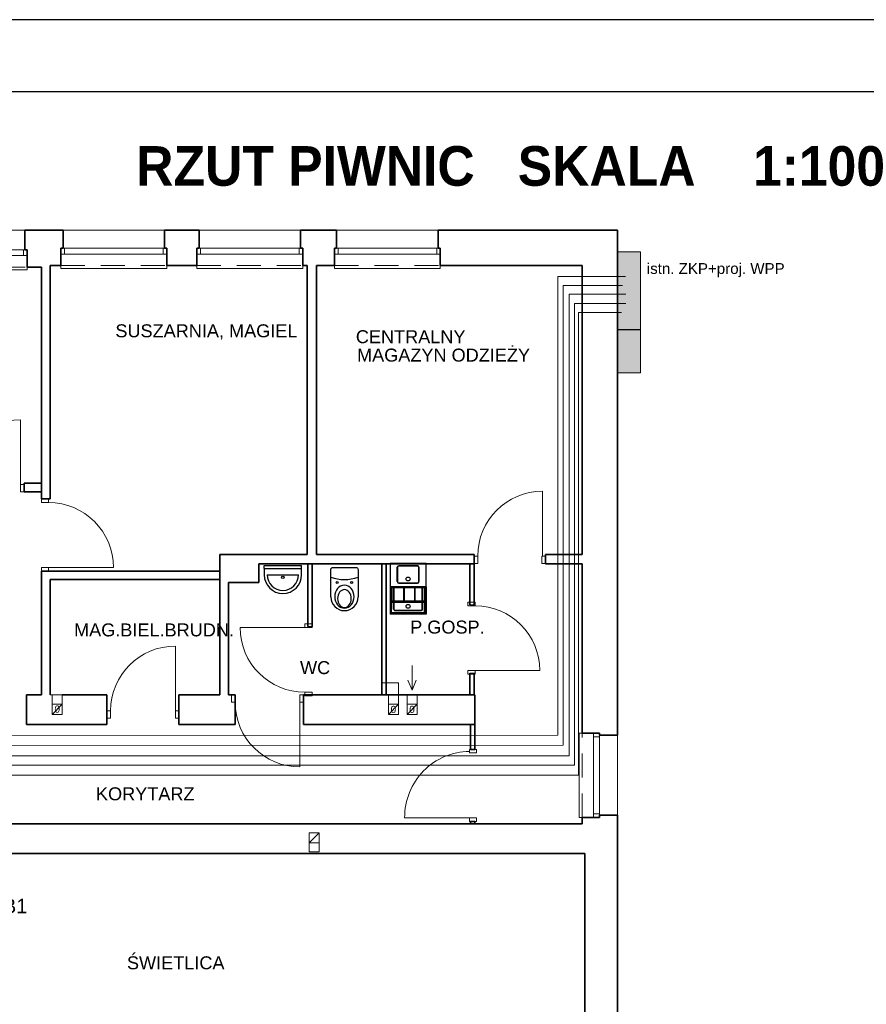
# Model space of a CAD drawing. Header units: millimetres. Extents: x -1249 to 11358, y -460 to 20182.
# Tile 32 of 37: x 5960 to 7136, y 15992 to 17359. Entities that reach past the tile are written whole.
import ezdxf
from ezdxf.enums import TextEntityAlignment as Align

# ---------------------------------------------------------------- set-up
doc = ezdxf.new("R2010")
doc.units = ezdxf.units.MM
doc.linetypes.add('DGN Style 2', pattern=[55.531736, 33.319042, -22.212694])
for name, color, linetype, lineweight in [('dzrwi', 6, 'Continuous', 0), ('inwentaryzacja', 7, 'Continuous', 35), ('kominy', 1, 'Continuous', 0), ('KONTURY', 92, 'Continuous', 30), ('OKNA', 3, 'Continuous', 20), ('opis pom', 64, 'Continuous', 13), ('ROZDZIELNICe', 5, 'Continuous', 18), ('ściana proj. - dział', 255, 'Continuous', 35)]:
    doc.layers.add(name, color=color, linetype=linetype, lineweight=lineweight)
doc.layers.add('i_eE', color=5, linetype='Continuous')
doc.layers.add('opisy', color=7, linetype='Continuous')
doc.styles.add('ARIAL', font='arial.ttf')
doc.styles.add('jagoda-100', font='arial.ttf', dxfattribs={"height": 18})
doc.styles.get("Standard").update_dxf_attribs({"font": 'ARIAL.TTF'})
doc.styles.add('Style-SWISSLT_1250', font='SWISSLT_1250.shx')

# ---------------------------------------------------------------- blocks, each defined once
blk = doc.blocks.new('*U137')
at = {"layer": 'OKNA', "linetype": 'Continuous'}
for p, q in [((-69, 26), (72, 26)), ((75, 1), (-72, 1)), ((-67, -7), (-67, 1)), ((70, -7), (70, 1)), ((75, -7), (-72, -7)), ((-72, -27), (-72, -23)), ((-72, -27), (75, -27)), ((75, -27), (75, -23))]:
    blk.add_line(p, q, dxfattribs=at)
at = {"layer": 'OKNA', "linetype": 'DGN Style 2'}
blk.add_line((-72, -23), (75, -23), dxfattribs=at)
blk = doc.blocks.new('*U138')
at = {"layer": 'OKNA', "linetype": 'Continuous'}
for p, q in [((-69, 28), (72, 28)), ((75, 1), (-72, 1)), ((-67, -7), (-67, 1)), ((70, -7), (70, 1)), ((75, -7), (-72, -7)), ((-72, -27), (-72, -23)), ((-72, -27), (75, -27)), ((75, -27), (75, -23))]:
    blk.add_line(p, q, dxfattribs=at)
at = {"layer": 'OKNA', "linetype": 'DGN Style 2'}
blk.add_line((-72, -23), (75, -23), dxfattribs=at)
blk = doc.blocks.new('*U139')
at = {"layer": 'OKNA', "linetype": 'Continuous'}
for p, q in [((-39, 26), (72, 26)), ((75, 1), (-42, 1)), ((-37, -7), (-37, 1)), ((70, -7), (70, 1)), ((75, -7), (-42, -7)), ((-42, -27), (-42, -23)), ((-42, -27), (75, -27)), ((75, -27), (75, -23))]:
    blk.add_line(p, q, dxfattribs=at)
at = {"layer": 'OKNA', "linetype": 'DGN Style 2'}
blk.add_line((-42, -23), (75, -23), dxfattribs=at)
blk = doc.blocks.new('*U141')
at = {"layer": 'kominy', "linetype": 'Continuous'}
for q in [(-5.8, 3.2), (0, -17.3), (5.8, 3.2)]:
    blk.add_line((0, 17.3), q, dxfattribs=at)

msp = doc.modelspace()

# ---------------------------------------------------------------- hatches: boundary and pattern name
at = {"layer": 'ROZDZIELNICe', "transparency": 33554687}
h = msp.add_hatch(color=256, dxfattribs=at)
h.dxf.hatch_style = 1
h.paths.add_polyline_path([(6790.125, 16928.849), (6822.303, 16928.849), (6822.303, 17036.417), (6790.125, 17036.417)])
h = msp.add_hatch(color=256, dxfattribs=at)
h.dxf.hatch_style = 1
h.paths.add_polyline_path([(6790.125, 16868.417), (6822.303, 16868.417), (6822.303, 16928.417), (6790.125, 16928.417)])

# ---------------------------------------------------------------- linework, layer by layer
at = {"ltscale": 2}
for p, q in [((6299.55, 16601.099), (6351.39, 16601.099)), ((6299.55, 16596.758), (6299.55, 16601.099)), ((6299.55, 16596.758), (6351.39, 16596.758)), ((6299.55, 16596.758), (6299.55, 16588.118)), ((6351.39, 16596.758), (6351.39, 16601.099)), ((6351.39, 16588.118), (6351.39, 16601.099)), ((6524.359, 16603.617), (6474.359, 16603.617)), ((6474.359, 16603.617), (6474.359, 16603.417)), ((6474.359, 16603.417), (6524.359, 16603.417)), ((6474.359, 16603.417), (6474.359, 16571.617)), ((6484.359, 16578.617), (6484.359, 16598.617)), ((6484.359, 16598.617), (6484.359, 16578.617)), ((6484.559, 16598.617), (6484.559, 16578.617)), ((6486.359, 16600.617), (6512.359, 16600.617)), ((6512.359, 16600.617), (6486.359, 16600.617)), ((6512.359, 16600.417), (6486.359, 16600.417)), ((6514.159, 16578.617), (6514.159, 16598.617)), ((6514.359, 16598.617), (6514.359, 16578.617)), ((6514.359, 16578.617), (6514.359, 16598.617)), ((6524.359, 16603.617), (6524.359, 16603.417)), ((6524.359, 16571.617), (6524.359, 16603.417)), ((6303.87, 16588.118), (6347.07, 16588.118)), ((6524.359, 16571.617), (6474.359, 16571.617)), ((6474.359, 16571.617), (6474.359, 16533.617)), ((6475.359, 16535.324), (6475.359, 16571.617)), ((6476.359, 16536.324), (6476.359, 16571.617)), ((6476.859, 16571.617), (6476.859, 16570.117)), ((6521.859, 16570.117), (6476.859, 16570.117)), ((6478.097, 16570.117), (6478.097, 16551.617)), ((6478.897, 16570.117), (6478.897, 16551.617)), ((6479.359, 16551.617), (6479.359, 16570.117)), ((6479.359, 16570.117), (6479.359, 16551.617)), ((6479.559, 16570.117), (6479.559, 16551.617)), ((6486.359, 16576.817), (6512.359, 16576.817)), ((6512.359, 16576.617), (6486.359, 16576.617)), ((6486.359, 16576.617), (6512.359, 16576.617)), ((6493.097, 16570.117), (6493.097, 16551.617)), ((6493.897, 16570.117), (6493.897, 16551.617)), ((6508.097, 16570.117), (6508.097, 16551.617)), ((6508.897, 16570.117), (6508.897, 16551.617)), ((6519.159, 16551.617), (6519.159, 16570.117)), ((6519.359, 16551.617), (6519.359, 16570.117)), ((6519.359, 16551.617), (6519.359, 16570.117)), ((6521.859, 16570.117), (6521.859, 16571.617)), ((6522.359, 16536.324), (6522.359, 16571.617)), ((6523.359, 16535.324), (6523.359, 16571.617)), ((6524.359, 16571.617), (6524.359, 16533.617)), ((6476.859, 16551.617), (6476.859, 16549.617)), ((6521.859, 16551.617), (6476.859, 16551.617)), ((6521.859, 16549.617), (6476.859, 16549.617)), ((6479.359, 16540.617), (6479.359, 16549.617)), ((6479.359, 16549.617), (6479.359, 16540.617)), ((6479.559, 16549.617), (6479.559, 16540.617)), ((6481.359, 16538.817), (6517.359, 16538.817)), ((6517.359, 16538.617), (6481.359, 16538.617)), ((6481.359, 16538.617), (6517.359, 16538.617)), ((6519.159, 16540.617), (6519.159, 16549.617)), ((6519.359, 16540.617), (6519.359, 16549.617)), ((6519.359, 16540.617), (6519.359, 16549.617)), ((6521.859, 16549.617), (6521.859, 16551.617)), ((6524.359, 16533.617), (6474.359, 16533.617)), ((6476.066, 16534.617), (6522.652, 16534.617)), ((6477.066, 16535.617), (6521.652, 16535.617))]:
    msp.add_line(p, q, dxfattribs=at)
msp.add_lwpolyline([(6790.125, 17036.417), (6790.125, 16928.417)])
msp.add_lwpolyline([(6391.938, 16557.364), (6391.938, 16595.364, -0.41421356), (6394.938, 16598.364), (6426.938, 16598.364, -0.41421356), (6429.938, 16595.364), (6429.938, 16557.364)], format="xyb", dxfattribs=at)
for centre, radius in [((6325.47, 16584.641), 1.808), ((6400.938, 16577.364), 1.449), ((6420.938, 16577.364), 1.449)]:
    msp.add_circle(centre, radius, dxfattribs=at)
for centre, radius, start, end in [((6325.47, 16588.118), 25.92, 180, 0), ((6325.47, 16588.118), 21.6, 180, 0), ((6410.938, 16636.358), 54.824, 249.722814, 290.277186), ((6410.938, 16557.364), 19, 180, 0)]:
    msp.add_arc(centre, radius, start, end, dxfattribs=at)
for centre, major_axis, ratio, start_param, end_param in [((6486.359, 16598.617), (-1.414, 1.414), 1, -0.78539816, 0.78539816), ((6486.359, 16598.617), (-1.414, 1.414), 1, -0.78539816, 0.78539816), ((6486.359, 16598.617), (1.273, 1.273), 1, 0.78539816, 2.35619449), ((6512.359, 16598.617), (1.414, 1.414), 1, 5.49778714, 7.06858347), ((6512.359, 16598.617), (1.414, 1.414), 1, 5.49778714, 7.06858347), ((6512.359, 16598.617), (1.273, 1.273), 1, 5.49778714, 7.06858347), ((6499.359, 16582.317), (1.909, 1.909), 1, 5.49778714, 11.78097245), ((6486.359, 16578.617), (-1.414, 1.414), 1, 0.78539816, 2.35619449), ((6486.359, 16578.617), (-1.414, 1.414), 1, 0.78539816, 2.35619449), ((6486.359, 16578.617), (-1.273, 1.273), 1, 0.78539816, 2.35619449), ((6512.359, 16578.617), (-1.414, 1.414), 1, 2.35619449, 3.92699082), ((6512.359, 16578.617), (-1.414, 1.414), 1, 2.35619449, 3.92699082), ((6512.359, 16578.617), (-1.273, 1.273), 1, 2.35619449, 3.92699082), ((6481.359, 16540.617), (-1.414, 1.414), 1, 0.78539816, 2.35619449), ((6481.359, 16540.617), (-1.414, 1.414), 1, 0.78539816, 2.35619449), ((6481.359, 16540.617), (-1.273, 1.273), 1, 0.78539816, 2.35619449), ((6499.359, 16544.317), (1.909, 1.909), 1, 5.49778714, 11.78097245), ((6517.359, 16540.617), (-1.414, 1.414), 1, 2.35619449, 3.92699082), ((6517.359, 16540.617), (-1.414, 1.414), 1, 2.35619449, 3.92699082), ((6517.359, 16540.617), (-1.273, 1.273), 1, 2.35619449, 3.92699082), ((6476.773, 16536.031), (1.225, 1.225), 0.57735027, 2.61799388, 3.66519143), ((6477.773, 16537.031), (1.225, 1.225), 0.57735027, 2.61799388, 3.66519143), ((6520.945, 16537.031), (-1.225, 1.225), 0.57735027, 2.61799388, 3.66519143), ((6521.945, 16536.031), (-1.225, 1.225), 0.57735027, 2.61799388, 3.66519143)]:
    msp.add_ellipse(centre, major_axis=major_axis, ratio=ratio, start_param=start_param, end_param=end_param, dxfattribs=at)
at = {"ltscale": 2, "extrusion": (0, 0, -1)}
for centre, major_axis, ratio in [((6410.938, 16557.788), (0, -15.94), 0.84303386), ((6410.938, 16555.051), (0, -12.457), 0.76034817)]:
    msp.add_ellipse(centre, major_axis=major_axis, ratio=ratio, dxfattribs=at)
at = {"layer": 'dzrwi'}
for p, q in [((5961.125, 16713.417), (5961.125, 16803.417)), ((6686.125, 16614.03), (6686.125, 16704.03)), ((6000.125, 16598.417), (6090.125, 16598.417)), ((6592.125, 16546.417), (6585.125, 16546.417)), ((6356.125, 16515.073), (6266.125, 16515.073)), ((6360.125, 16516.417), (6366.125, 16516.417)), ((6176.221, 16399.27), (6176.221, 16489.27)), ((6592.125, 16451.417), (6585.125, 16451.417)), ((6592.479, 16455.14), (6682.479, 16455.14)), ((6486.125, 16438.119), (6462.827, 16438.119)), ((6486.125, 16421.417), (6486.125, 16438.119)), ((6002.125, 16421.417), (6005.125, 16421.417)), ((6498.125, 16421.417), (6486.125, 16421.417)), ((6498.125, 16421.417), (6486.125, 16421.417)), ((6349.203, 16411.417), (6349.203, 16321.417)), ((6584.543, 16250.812), (6494.543, 16250.812))]:
    msp.add_line(p, q, dxfattribs=at)
at = {"layer": 'dzrwi', "linetype": 'Continuous'}
for p, q in [((6005.125, 16394.417), (6019.125, 16408.417)), ((6472.125, 16394.417), (6486.125, 16408.417)), ((6498.125, 16394.417), (6512.125, 16408.417)), ((6361.832, 16215.917), (6375.832, 16229.917))]:
    msp.add_line(p, q, dxfattribs=at)
at = {"layer": 'dzrwi', "flags": 128}
for points in [[(5966.125, 16703.417), (5961.125, 16703.417), (5961.125, 16713.417), (5966.125, 16713.417)], [(5990.125, 16688.417), (5990.125, 16693.417), (6000.125, 16693.417), (6000.125, 16688.417)], [(6596.125, 16604.03), (6591.125, 16604.03), (6591.125, 16614.03), (6596.125, 16614.03)], [(6690.125, 16604.03), (6685.125, 16604.03), (6685.125, 16614.03), (6690.125, 16614.03)], [(5990.125, 16593.417), (5990.125, 16598.417), (6000.125, 16598.417), (6000.125, 16593.417)], [(6582.479, 16545.14), (6582.479, 16550.14), (6592.479, 16550.14), (6592.479, 16545.14)], [(6366.125, 16520.073), (6366.125, 16515.073), (6356.125, 16515.073), (6356.125, 16520.073)], [(6582.479, 16450.14), (6582.479, 16455.14), (6592.479, 16455.14), (6592.479, 16450.14)], [(6366.125, 16425.073), (6366.125, 16420.073), (6356.125, 16420.073), (6356.125, 16425.073)], [(6086.221, 16389.27), (6081.221, 16389.27), (6081.221, 16399.27), (6086.221, 16399.27)], [(6181.221, 16389.27), (6176.221, 16389.27), (6176.221, 16399.27), (6181.221, 16399.27)], [(6594.543, 16340.812), (6594.543, 16345.812), (6584.543, 16345.812), (6584.543, 16340.812)], [(6594.543, 16245.812), (6594.543, 16250.812), (6584.543, 16250.812), (6584.543, 16245.812)]]:
    msp.add_lwpolyline(points, close=True, dxfattribs=at)
at = {"layer": 'dzrwi', "linetype": 'Continuous', "flags": 128}
for points in [[(6005.125, 16408.417), (6005.125, 16421.417), (6019.125, 16421.417), (6019.125, 16408.417)], [(6472.125, 16408.417), (6472.125, 16421.417), (6486.125, 16421.417), (6486.125, 16408.417)], [(6498.125, 16408.417), (6498.125, 16421.417), (6512.125, 16421.417), (6512.125, 16408.417)], [(6361.832, 16215.917), (6361.832, 16203.417), (6375.832, 16203.417), (6375.832, 16215.917)]]:
    msp.add_lwpolyline(points, dxfattribs=at)
at = {"layer": 'dzrwi'}
for points in [[(6259.203, 16421.417), (6254.203, 16421.417), (6254.203, 16411.417), (6259.203, 16411.417)], [(6354.203, 16421.417), (6349.203, 16421.417), (6349.203, 16411.417), (6354.203, 16411.417)]]:
    msp.add_lwpolyline(points, close=True, dxfattribs=at)
at = {"layer": 'dzrwi', "linetype": 'Continuous', "flags": 128}
for points in [[(6005.125, 16408.417), (6019.125, 16408.417), (6019.125, 16394.417), (6005.125, 16394.417)], [(6472.125, 16408.417), (6486.125, 16408.417), (6486.125, 16394.417), (6472.125, 16394.417)], [(6498.125, 16408.417), (6512.125, 16408.417), (6512.125, 16394.417), (6498.125, 16394.417)], [(6498.125, 16408.417), (6512.125, 16408.417), (6512.125, 16394.417), (6498.125, 16394.417)], [(6361.832, 16229.917), (6375.832, 16229.917), (6375.832, 16215.917), (6361.832, 16215.917)]]:
    msp.add_lwpolyline(points, close=True, dxfattribs=at)
at = {"layer": 'dzrwi'}
for centre, start, end in [((5961.125, 16713.417), 90, 180), ((6686.125, 16614.03), 90, 180), ((6000.125, 16598.417), 0, 90), ((6592.479, 16455.14), 0, 90), ((6356.125, 16515.073), 180, 270), ((6176.221, 16399.27), 90, 180), ((6349.203, 16411.417), 180, 270)]:
    msp.add_arc(centre, 90, start, end, dxfattribs=at)
at = {"layer": 'dzrwi', "extrusion": (0, 0, -1)}
msp.add_ellipse((6584.543, 16250.812), major_axis=(0, 92), ratio=0.97826087, start_param=4.71238898, end_param=6.28318531, dxfattribs=at)
at = {"layer": 'i_eE', "lineweight": 18}
for points in [[(6801.243, 17002.26), (6707.337, 17002.26), (6707.337, 16365.314), (5528.965, 16364.982), (5528.965, 17004.246), (5280.27, 17004.246)], [(5280.496, 16984.559), (5518.892, 16984.559), (5518.892, 16351.379), (6714.677, 16351.732), (6714.677, 16989.932), (6797.182, 16989.932)], [(6801.634, 16977.603), (6723.252, 16977.603), (6723.252, 16337.012), (5507.822, 16337.012), (5507.822, 16966.401), (5280.496, 16966.401)], [(6801.634, 16964.714), (6730.7, 16964.714), (6730.7, 16323.7), (5498.115, 16323.7), (5498.115, 16946.227), (5280.496, 16946.227)], [(5280.496, 16926.053), (5487.824, 16926.053), (5487.824, 16310.208), (6736.328, 16310.208), (6736.328, 16952.385), (6795.671, 16952.385)]]:
    msp.add_lwpolyline(points, dxfattribs=at)
at = {"layer": 'inwentaryzacja'}
for p, q in [((5967.125, 17066.417), (6020.125, 17066.417)), ((5967.125, 17039.417), (5967.125, 17066.417)), ((6020.125, 17041.417), (6020.125, 17066.417)), ((6161.125, 17066.417), (6209.125, 17066.417)), ((6161.125, 17041.417), (6161.125, 17066.417)), ((6209.125, 17041.417), (6209.125, 17066.417)), ((6350.125, 17066.417), (6400.125, 17066.417)), ((6350.125, 17041.417), (6350.125, 17066.417)), ((6400.125, 17041.417), (6400.125, 17066.417)), ((6541.125, 17066.417), (6790.125, 17066.417)), ((6541.125, 17041.417), (6541.125, 17066.417)), ((6790.125, 17066.417), (6790.125, 16365.417)), ((5970.125, 17039.417), (5967.125, 17039.417)), ((5970.125, 17015.417), (5970.125, 17039.417)), ((6017.125, 17017.417), (6017.125, 17041.417)), ((6017.125, 17041.417), (6020.125, 17041.417)), ((6164.125, 17041.417), (6161.125, 17041.417)), ((6164.125, 17017.417), (6164.125, 17041.417)), ((6206.125, 17017.417), (6206.125, 17041.417)), ((6206.125, 17041.417), (6209.125, 17041.417)), ((6353.125, 17041.417), (6350.125, 17041.417)), ((6353.125, 17017.417), (6353.125, 17041.417)), ((6397.125, 17017.417), (6397.125, 17041.417)), ((6397.125, 17041.417), (6400.125, 17041.417)), ((6544.125, 17041.417), (6541.125, 17041.417)), ((6544.125, 17017.417), (6544.125, 17041.417)), ((6002.125, 17017.417), (6002.125, 16693.417)), ((6017.125, 17017.417), (6002.125, 17017.417)), ((6206.125, 17017.417), (6164.125, 17017.417)), ((6359.125, 17017.417), (6353.125, 17017.417)), ((6359.125, 17017.417), (6359.125, 16616.417)), ((6372.125, 16616.417), (6372.125, 17017.417)), ((6397.125, 17017.417), (6372.125, 17017.417)), ((6741.125, 17017.417), (6544.125, 17017.417)), ((6741.125, 16616.417), (6741.125, 17017.417)), ((5990.125, 17015.417), (5970.125, 17015.417)), ((5990.125, 16693.417), (5990.125, 17015.417)), ((6238.125, 16421.417), (6238.125, 16616.417)), ((6359.125, 16616.417), (6238.125, 16616.417)), ((6591.125, 16616.417), (6372.125, 16616.417)), ((6591.125, 16616.417), (6591.125, 16603.417)), ((6741.125, 16616.417), (6690.125, 16616.417)), ((6690.125, 16616.417), (6690.125, 16603.417)), ((5990.125, 16421.417), (5990.125, 16593.417)), ((6474.359, 16603.417), (6292.125, 16603.417)), ((6292.125, 16577.417), (6292.125, 16603.417)), ((6591.125, 16603.417), (6472.125, 16603.417)), ((6741.125, 16603.417), (6690.125, 16603.417)), ((6741.125, 16603.417), (6741.125, 16368.417)), ((6250.125, 16577.417), (6292.125, 16577.417)), ((6250.125, 16577.417), (6250.125, 16421.417)), ((5990.125, 16421.417), (5969.125, 16421.417)), ((5969.125, 16421.417), (5969.125, 16380.417)), ((6081.125, 16421.417), (6081.125, 16380.417)), ((6181.125, 16421.417), (6181.125, 16380.417)), ((6238.125, 16421.417), (6181.125, 16421.417)), ((6250.125, 16421.417), (6259.203, 16421.417)), ((6259.203, 16421.417), (6259.203, 16380.417)), ((6354.203, 16421.417), (6592.125, 16421.417)), ((6354.203, 16421.417), (6354.203, 16380.417)), ((6592.125, 16380.417), (6592.125, 16421.417)), ((6081.125, 16380.417), (5969.125, 16380.417)), ((6259.203, 16380.417), (6181.125, 16380.417)), ((6592.125, 16380.417), (6354.203, 16380.417)), ((6741.125, 16368.417), (6765.125, 16368.417)), ((6765.125, 16368.417), (6765.125, 16365.417)), ((6765.125, 16365.417), (6790.125, 16365.417)), ((6586.125, 16345.812), (6592.125, 16345.812)), ((6741.125, 16251.417), (6741.125, 16242.417)), ((6741.125, 16251.417), (6765.125, 16251.417)), ((6765.125, 16254.417), (6790.125, 16254.417)), ((6765.125, 16251.417), (6765.125, 16254.417)), ((6790.125, 16254.417), (6790.125, 15682.417)), ((5979.125, 16242.417), (5539.125, 16242.417)), ((5979.125, 16242.417), (6511.125, 16242.417)), ((6511.125, 16242.417), (6741.125, 16242.417)), ((6586.125, 16245.812), (6592.125, 16245.812)), ((6745.125, 16201.417), (5566.125, 16201.417)), ((6745.125, 16201.417), (6745.125, 15728.417))]:
    msp.add_line(p, q, dxfattribs=at)
at = {"layer": 'inwentaryzacja', "linetype": 'Continuous'}
for p, q in [((5970.125, 17031.417), (5970.125, 17039.417)), ((6017.125, 17033.417), (6017.125, 17041.417)), ((6164.125, 17033.417), (6164.125, 17041.417)), ((6206.125, 17033.417), (6206.125, 17041.417)), ((6353.125, 17033.417), (6353.125, 17041.417)), ((6397.125, 17033.417), (6397.125, 17041.417)), ((6544.125, 17033.417), (6544.125, 17041.417)), ((6757.125, 16368.417), (6765.125, 16368.417)), ((6757.125, 16251.417), (6765.125, 16251.417))]:
    msp.add_line(p, q, dxfattribs=at)
at = {"layer": 'KONTURY', "color": 0}
msp.add_lwpolyline([(8148.987, 14488.727), (8148.987, 17258.727), (1553.44, 17258.727), (1553.44, 14488.727)], close=True, dxfattribs=at)
at = {"layer": 'opisy'}
msp.add_lwpolyline([(8257.978, 14388.727), (8257.978, 17358.727), (1418.463, 17358.727), (1418.463, 14388.727)], close=True, dxfattribs=at)
at = {"layer": 'ROZDZIELNICe'}
for points in [[(6790.125, 16928.849), (6822.303, 16928.849), (6822.303, 17036.417), (6790.125, 17036.417)], [(6790.125, 16868.417), (6822.303, 16868.417), (6822.303, 16928.417), (6790.125, 16928.417)]]:
    msp.add_lwpolyline(points, close=True, dxfattribs=at)
at = {"layer": 'ściana proj. - dział'}
for p, q in [((5966.125, 16703.417), (5966.125, 16715.417)), ((5990.125, 16715.417), (5966.125, 16715.417)), ((5990.125, 16703.417), (5966.125, 16703.417)), ((6002.125, 16693.417), (5990.125, 16693.417)), ((6238.125, 16593.417), (5990.125, 16593.417)), ((6360.125, 16603.417), (6360.125, 16516.417)), ((6366.125, 16603.417), (6366.125, 16516.417)), ((6462.827, 16602.518), (6462.827, 16420.518)), ((6468.827, 16602.518), (6468.827, 16420.518)), ((6585.125, 16603.417), (6585.125, 16546.417)), ((6591.125, 16603.417), (6591.125, 16546.417)), ((6238.125, 16581.417), (6002.125, 16581.417)), ((6002.125, 16581.417), (6002.125, 16421.417)), ((6585.125, 16451.417), (6585.125, 16421.417)), ((6591.125, 16451.417), (6591.125, 16421.417)), ((6081.125, 16421.417), (6019.125, 16421.417)), ((6586.125, 16380.417), (6586.125, 16345.812)), ((6592.125, 16380.417), (6592.125, 16345.812)), ((6586.125, 16245.812), (6586.125, 16242.417)), ((6592.125, 16245.812), (6592.125, 16242.417))]:
    msp.add_line(p, q, dxfattribs=at)

# ---------------------------------------------------------------- block references
at = {"layer": 'dzrwi', "linetype": 'DGN Style 2'}
for name, p in [('*U138', (5895.129, 17038.415)), ('*U137', (6089.129, 17040.415)), ('*U137', (6278.129, 17040.415)), ('*U137', (6469.129, 17040.415))]:
    msp.add_blockref(name, p, dxfattribs=at)
at = {"layer": 'dzrwi', "linetype": 'DGN Style 2', "extrusion": (0, 0, -1), "rotation": 90}
msp.add_blockref('*U139', (-6764.123, 16293.421), dxfattribs=at)
at = {"layer": 'inwentaryzacja', "linetype": 'Continuous', "rotation": 180}
msp.add_blockref('*U141', (6504.851, 16445.146), dxfattribs=at)

# ---------------------------------------------------------------- texts
at = {"layer": 'dzrwi', "linetype": 'Continuous', "style": 'Style-SWISSLT_1250'}
for p in [(6012.042, 16401.717), (6478.966, 16401.261), (6504.827, 16401.261)]:
    msp.add_text('0', height=10, dxfattribs=at).set_placement(p, align=Align.MIDDLE_CENTER)
at = {"layer": 'i_eE', "insert": (5686.509, 16138.375), "char_height": 20, "width": 390.49446, "attachment_point": 1}
msp.add_mtext('isnt. obwód nr 6 w TB1', dxfattribs=at)
at = {"layer": 'inwentaryzacja', "linetype": 'Continuous', "lineweight": 0, "style": 'jagoda-100'}
for s, p in [('SUSZARNIA, MAGIEL', (6092.816, 16926.84)), ('CENTRALNY', (6426.85, 16918.663)), ('MAGAZYN ODZIEŻY', (6428.517, 16893.127)), ('P.GOSP.', (6502.31, 16515.568)), ('MAG.BIEL.BRUDN.', (6035.411, 16511.659)), ('WC', (6349.299, 16459.267)), ('ŚWIETLICA', (6108.89, 16049.516))]:
    msp.add_text(s, height=18, rotation=359.999694, dxfattribs=at).set_placement(p, align=Align.MIDDLE_LEFT)
at = {"layer": 'inwentaryzacja', "linetype": 'Continuous', "lineweight": 0, "insert": (6065.858, 16283.989), "char_height": 18, "attachment_point": 4, "rotation": 359.999694, "line_spacing_factor": 0.85, "style": 'jagoda-100'}
msp.add_mtext('KORYTARZ', dxfattribs=at)
at = {"layer": 'opis pom', "insert": (6121.383, 17183.182), "char_height": 55, "width": 1952.90136, "attachment_point": 1}
msp.add_mtext('{\\fArial|b1|i0|c238|p34;RZUT PIWNIC   SKALA    1:100}', dxfattribs=at)
at = {"layer": 'ROZDZIELNICe', "lineweight": 15, "style": 'ARIAL'}
msp.add_text('istn. ZKP+proj. WPP', height=15, dxfattribs=at).set_placement((6830.982, 17005.825))

doc.saveas('drawing.dxf')
